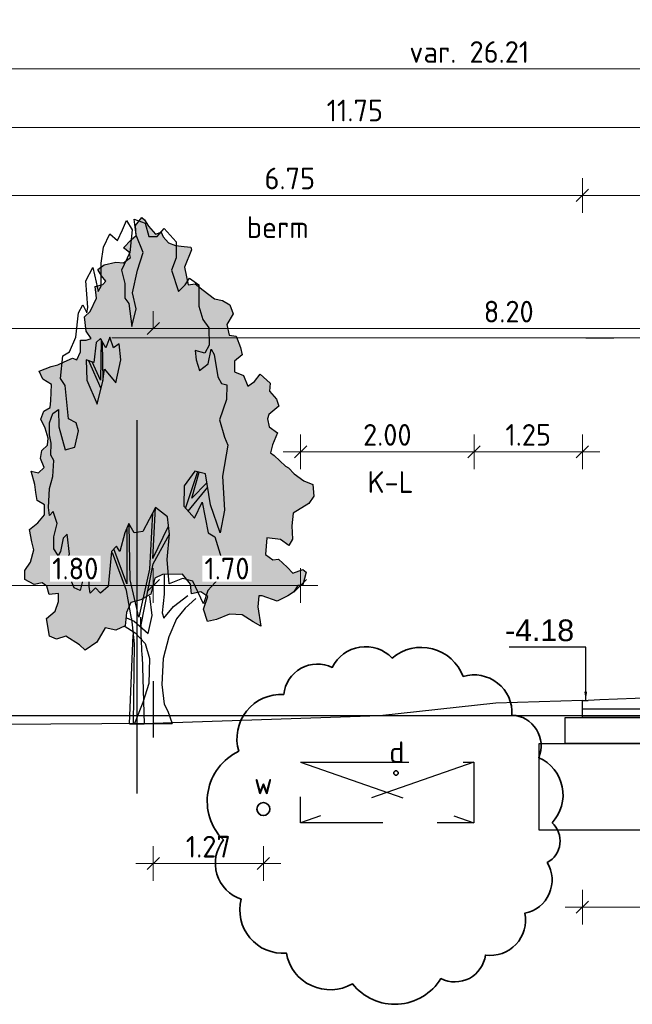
# Model space of a CAD drawing. Header units: metres. Extents: x 149234 to 159511, y 484155 to 486733.
# Tile 62 of 92: x 159261.47 to 159268.54, y 484428.87 to 484440.23. Entities that reach past the tile are written whole.
import ezdxf

# ---------------------------------------------------------------- set-up
doc = ezdxf.new("R2010")
doc.units = ezdxf.units.M
doc.linetypes.add('AL-NAP_LIJN', pattern=[15.25, 12, -1.5, 0.25, -1.5])
doc.linetypes.add('DASHED2', pattern=[0.375, 0.25, -0.125])
doc.layers.get('0').update_dxf_attribs({"lineweight": 25})
doc.layers.get('Defpoints').update_dxf_attribs({"color": 211, "lineweight": 25})
for name, color, linetype, lineweight in [('N-WE-GR-BOOM-1e-A', 90, 'Continuous', 25), ('N-WE-GR-BOOM-1e-SD', 90, 'Continuous', 25), ('N-WE-VH-KANTVERHARDING-G', 7, 'Continuous', 30), ('X-XX-AL-M', 7, 'Continuous', 18), ('X-XX-AL-NAP-G', 7, 'AL-NAP_LIJN', 18), ('X-XX-AL-PROFIEL-B-G', 7, 'Continuous', 25), ('X-XX-AL-PROFIEL-N-G', 7, 'Continuous', 35), ('X-XX-AL-T25', 7, 'Continuous', 25)]:
    doc.layers.add(name, color=color, linetype=linetype, lineweight=lineweight)
doc.layers.add('X-XX-AL-RAAKVLAK-BOOM-KL-Opmerkingen-G', color=7, linetype='Continuous', lineweight=35, true_color=0xff2e2e, transparency=0.5)
doc.styles.add('Civitas Arial', font='arial.ttf')
doc.styles.add('NLCS-ISO-M100-T25', font='NLCS-ISO.ttf')
doc.dimstyles.new('Civitas 100 25', dxfattribs={"dimscale": 0.1, "dimtxt": 2.5, "dimasz": 1, "dimexe": 0.18, "dimexo": 0.0625, "dimgap": 1, "dimtad": 1, "dimzin": 0, "dimdsep": 46, "dimtxsty": 'Civitas Arial', "dimblk": 'Civitas-pijlmaat', "dimcen": 0, "dimse1": 1, "dimse2": 1, "dimadec": 0, "dimazin": 0, "dimtfac": 1, "dimtix": 1, "dimtmove": 0, "dimatfit": 0, "dimfxl": 1, "dimtolj": 1, "dimtzin": 0, "dimarcsym": 1})
doc.dimstyles.new('NLCS-M100-T25-SCHRAP-X_L2_H1', dxfattribs={"dimscale": 0.1, "dimtxt": 2.5, "dimasz": 1.4, "dimexe": 2, "dimexo": 2, "dimgap": 0.7, "dimtad": 1, "dimzin": 0, "dimdsep": 46, "dimtxsty": 'NLCS-ISO-M100-T25', "dimblk": 'OBLIQUE', "dimcen": 0, "dimdle": 2, "dimclrd": 256, "dimclre": 256, "dimclrt": 256, "dimadec": 1, "dimazin": 0, "dimtfac": 1, "dimtofl": 0, "dimtmove": 1, "dimatfit": 0, "dimldrblk": 'OBLIQUE', "dimfxl": 2, "dimfxlon": 1, "dimtfill": 1, "dimtfillclr": 254, "dimtolj": 1, "dimtzin": 0, "dimlwd": 18, "dimlwe": 18, "dimarcsym": 0})

# ---------------------------------------------------------------- blocks, each defined once
blk = doc.blocks.new('_Oblique')
at = {"color": 0, "linetype": 'ByBlock', "lineweight": -2}
blk.add_line((-0.5, -0.5), (0.5, 0.5), dxfattribs=at)
blk = doc.blocks.new('*D204')
at = {"layer": 'Defpoints', "color": 0, "transparency": 16777216}
for p in [(159259.459, 484438.987), (159259.459, 484437.588), (159271.209, 484437.588)]:
    blk.add_point(p, dxfattribs=at)
at = {"layer": 'X-XX-AL-M', "linetype": 'Continuous', "lineweight": 18, "transparency": 16777216}
for p, q in [((159259.459, 484438.787), (159259.459, 484439.187)), ((159271.209, 484438.787), (159271.209, 484439.187)), ((159271.409, 484438.987), (159259.259, 484438.987))]:
    blk.add_line(p, q, dxfattribs=at)
at = {"layer": 'X-XX-AL-M', "lineweight": 18, "transparency": 16777216, "xscale": 0.14, "yscale": 0.14, "zscale": 0.14, "rotation": 180}
blk.add_blockref('_Oblique', (159259.459, 484438.987), dxfattribs=at)
at = {"layer": 'X-XX-AL-M', "lineweight": 18, "transparency": 16777216, "xscale": 0.14, "yscale": 0.14, "zscale": 0.14}
blk.add_blockref('_Oblique', (159271.209, 484438.987), dxfattribs=at)
at = {"layer": 'X-XX-AL-M', "transparency": 16777216, "insert": (159265.334, 484439.182), "char_height": 0.25, "attachment_point": 5, "style": 'NLCS-ISO-M100-T25', "bg_fill": 3, "box_fill_scale": 1.1, "bg_fill_color": 256, "bg_fill_true_color": 13158600, "bg_fill_transparency": 0}
blk.add_mtext('\\A1;11.75', dxfattribs=at)
blk = doc.blocks.new('*D205')
at = {"layer": 'Defpoints', "color": 0, "transparency": 16777216}
for p in [(159279.759, 484439.662), (159253.549, 484436.559), (159279.759, 484436.559)]:
    blk.add_point(p, dxfattribs=at)
at = {"layer": 'X-XX-AL-M', "linetype": 'Continuous', "lineweight": 18, "transparency": 16777216}
for p, q in [((159253.549, 484439.462), (159253.549, 484439.862)), ((159279.759, 484439.462), (159279.759, 484439.862)), ((159253.349, 484439.662), (159279.959, 484439.662))]:
    blk.add_line(p, q, dxfattribs=at)
at = {"layer": 'X-XX-AL-M', "lineweight": 18, "transparency": 16777216, "xscale": 0.14, "yscale": 0.14, "zscale": 0.14, "rotation": 180}
blk.add_blockref('_Oblique', (159253.549, 484439.662), dxfattribs=at)
at = {"layer": 'X-XX-AL-M', "lineweight": 18, "transparency": 16777216, "xscale": 0.14, "yscale": 0.14, "zscale": 0.14}
blk.add_blockref('_Oblique', (159279.759, 484439.662), dxfattribs=at)
at = {"layer": 'X-XX-AL-M', "transparency": 16777216, "insert": (159266.654, 484439.857), "char_height": 0.25, "attachment_point": 5, "style": 'NLCS-ISO-M100-T25', "bg_fill": 3, "box_fill_scale": 1.1, "bg_fill_color": 256, "bg_fill_true_color": 13158600, "bg_fill_transparency": 0}
blk.add_mtext('\\A1;var. 26.21 ', dxfattribs=at)
blk = doc.blocks.new('*D67')
at = {"layer": 'Defpoints', "color": 0, "transparency": 16777216}
for p in [(-0.033, 0), (-0.048, -3.603), (-0.033, -4.182)]:
    blk.add_point(p, dxfattribs=at)
at = {"color": 0, "transparency": 16777216, "insert": (-0.532, -3.375), "char_height": 0.25, "attachment_point": 5, "style": 'Civitas Arial'}
blk.add_mtext('\\A1;-4.18 ', dxfattribs=at)
blk = doc.blocks.new('Civitas-pijlmaat')
blk.add_line((0, 0.52), (0, -0.52))
blk.add_solid([(0, 0), (-1.5, 0.34), (-1.5, -0.34)])
blk = doc.blocks.new('*D208')
at = {"layer": 'Defpoints', "color": 0, "transparency": 16777216}
for p in [(159267.959, 484438.203), (159267.959, 484432.195), (159274.459, 484432.227)]:
    blk.add_point(p, dxfattribs=at)
at = {"layer": 'X-XX-AL-M', "linetype": 'Continuous', "lineweight": 18, "transparency": 16777216}
for p, q in [((159267.959, 484438.003), (159267.959, 484438.403)), ((159274.459, 484438.003), (159274.459, 484438.403)), ((159274.659, 484438.203), (159267.759, 484438.203))]:
    blk.add_line(p, q, dxfattribs=at)
at = {"layer": 'X-XX-AL-M', "lineweight": 18, "transparency": 16777216, "xscale": 0.14, "yscale": 0.14, "zscale": 0.14, "rotation": 180}
blk.add_blockref('_Oblique', (159267.959, 484438.203), dxfattribs=at)
at = {"layer": 'X-XX-AL-M', "lineweight": 18, "transparency": 16777216, "xscale": 0.14, "yscale": 0.14, "zscale": 0.14}
blk.add_blockref('_Oblique', (159274.459, 484438.203), dxfattribs=at)
at = {"layer": 'X-XX-AL-M', "transparency": 16777216, "insert": (159271.209, 484438.398), "char_height": 0.25, "attachment_point": 5, "style": 'NLCS-ISO-M100-T25', "bg_fill": 3, "box_fill_scale": 1.1, "bg_fill_color": 256, "bg_fill_true_color": 13158600, "bg_fill_transparency": 0}
blk.add_mtext('\\A1;6.50', dxfattribs=at)
blk = doc.blocks.new('*U49')
for points in [[(0, 0), (4, 0), (4, -0.1), (0, -0.1)], [(-0.2, -0.1), (4.2, -0.1), (4.2, -0.4), (-0.2, -0.4)], [(-0.5, -0.4), (4.4, -0.4), (4.4, -1.4), (-0.5, -1.4)]]:
    blk.add_lwpolyline(points, close=True)
blk = doc.blocks.new('*D209')
at = {"layer": 'Defpoints', "color": 0, "transparency": 16777216}
for p in [(159271.959, 484432.079), (159267.959, 484431.779), (159271.959, 484429.992)]:
    blk.add_point(p, dxfattribs=at)
at = {"layer": 'X-XX-AL-PROFIEL-B-G', "linetype": 'Continuous', "lineweight": 18, "transparency": 16777216}
for p, q in [((159267.959, 484430.192), (159267.959, 484429.792)), ((159271.959, 484430.192), (159271.959, 484429.792)), ((159267.759, 484429.992), (159272.159, 484429.992))]:
    blk.add_line(p, q, dxfattribs=at)
at = {"layer": 'X-XX-AL-PROFIEL-B-G', "lineweight": 18, "transparency": 16777216, "xscale": 0.14, "yscale": 0.14, "zscale": 0.14, "rotation": 180}
blk.add_blockref('_Oblique', (159267.959, 484429.992), dxfattribs=at)
at = {"layer": 'X-XX-AL-PROFIEL-B-G', "lineweight": 18, "transparency": 16777216, "xscale": 0.14, "yscale": 0.14, "zscale": 0.14}
blk.add_blockref('_Oblique', (159271.959, 484429.992), dxfattribs=at)
at = {"layer": 'X-XX-AL-PROFIEL-B-G', "transparency": 16777216, "insert": (159269.959, 484430.187), "char_height": 0.25, "attachment_point": 5, "style": 'NLCS-ISO-M100-T25', "bg_fill": 3, "box_fill_scale": 1.1, "bg_fill_color": 256, "bg_fill_true_color": 13158600, "bg_fill_transparency": 0}
blk.add_mtext('\\A1;ca. 4.00', dxfattribs=at)
blk = doc.blocks.new('*D175')
at = {"layer": 'Defpoints', "color": 0, "transparency": 16777216}
for p in [(159266.709, 484435.245), (159264.709, 484431.664), (159266.709, 484431.664)]:
    blk.add_point(p, dxfattribs=at)
at = {"layer": 'X-XX-AL-M', "linetype": 'Continuous', "lineweight": 18, "transparency": 16777216}
for p, q in [((159264.709, 484435.045), (159264.709, 484435.445)), ((159266.709, 484435.045), (159266.709, 484435.445)), ((159264.509, 484435.245), (159266.909, 484435.245))]:
    blk.add_line(p, q, dxfattribs=at)
at = {"layer": 'X-XX-AL-M', "lineweight": 18, "transparency": 16777216, "xscale": 0.14, "yscale": 0.14, "zscale": 0.14, "rotation": 180}
blk.add_blockref('_Oblique', (159264.709, 484435.245), dxfattribs=at)
at = {"layer": 'X-XX-AL-M', "lineweight": 18, "transparency": 16777216, "xscale": 0.14, "yscale": 0.14, "zscale": 0.14}
blk.add_blockref('_Oblique', (159266.709, 484435.245), dxfattribs=at)
at = {"layer": 'X-XX-AL-M', "transparency": 16777216, "insert": (159265.709, 484435.44), "char_height": 0.25, "attachment_point": 5, "style": 'NLCS-ISO-M100-T25', "bg_fill": 3, "box_fill_scale": 1.1, "bg_fill_color": 256, "bg_fill_true_color": 13158600, "bg_fill_transparency": 0}
blk.add_mtext('\\A1;2.00', dxfattribs=at)
blk = doc.blocks.new('*D176')
at = {"layer": 'Defpoints', "color": 0, "transparency": 16777216}
for p in [(159267.959, 484435.245), (159267.959, 484432.359), (159266.709, 484431.664)]:
    blk.add_point(p, dxfattribs=at)
at = {"layer": 'X-XX-AL-M', "linetype": 'Continuous', "lineweight": 18, "transparency": 16777216}
for p, q in [((159266.709, 484435.045), (159266.709, 484435.445)), ((159267.959, 484435.045), (159267.959, 484435.445)), ((159266.509, 484435.245), (159268.159, 484435.245))]:
    blk.add_line(p, q, dxfattribs=at)
at = {"layer": 'X-XX-AL-M', "lineweight": 18, "transparency": 16777216, "xscale": 0.14, "yscale": 0.14, "zscale": 0.14, "rotation": 180}
blk.add_blockref('_Oblique', (159266.709, 484435.245), dxfattribs=at)
at = {"layer": 'X-XX-AL-M', "lineweight": 18, "transparency": 16777216, "xscale": 0.14, "yscale": 0.14, "zscale": 0.14}
blk.add_blockref('_Oblique', (159267.959, 484435.245), dxfattribs=at)
at = {"layer": 'X-XX-AL-M', "transparency": 16777216, "insert": (159267.334, 484435.44), "char_height": 0.25, "attachment_point": 5, "style": 'NLCS-ISO-M100-T25', "bg_fill": 3, "box_fill_scale": 1.1, "bg_fill_color": 256, "bg_fill_true_color": 13158600, "bg_fill_transparency": 0}
blk.add_mtext('\\A1;1.25', dxfattribs=at)
blk = doc.blocks.new('*D177')
at = {"layer": 'Defpoints', "color": 0, "transparency": 16777216}
for p in [(159261.209, 484438.203), (159261.209, 484432.179), (159267.959, 484432.195)]:
    blk.add_point(p, dxfattribs=at)
at = {"layer": 'X-XX-AL-M', "linetype": 'Continuous', "lineweight": 18, "transparency": 16777216}
for p, q in [((159261.209, 484438.003), (159261.209, 484438.403)), ((159267.959, 484438.003), (159267.959, 484438.403)), ((159268.159, 484438.203), (159261.009, 484438.203))]:
    blk.add_line(p, q, dxfattribs=at)
at = {"layer": 'X-XX-AL-M', "lineweight": 18, "transparency": 16777216, "xscale": 0.14, "yscale": 0.14, "zscale": 0.14, "rotation": 180}
blk.add_blockref('_Oblique', (159261.209, 484438.203), dxfattribs=at)
at = {"layer": 'X-XX-AL-M', "lineweight": 18, "transparency": 16777216, "xscale": 0.14, "yscale": 0.14, "zscale": 0.14}
blk.add_blockref('_Oblique', (159267.959, 484438.203), dxfattribs=at)
at = {"layer": 'X-XX-AL-M', "transparency": 16777216, "insert": (159264.584, 484438.398), "char_height": 0.25, "attachment_point": 5, "style": 'NLCS-ISO-M100-T25', "bg_fill": 3, "box_fill_scale": 1.1, "bg_fill_color": 256, "bg_fill_true_color": 13158600, "bg_fill_transparency": 0}
blk.add_mtext('\\A1;6.75', dxfattribs=at)
blk = doc.blocks.new('SGR-BOOM_S01_P_ZIJ-D')
at = {"color": 0, "linetype": 'ByBlock'}
for p, q in [((-0.605, 14.244), (-0.384, 14.515)), ((-0.384, 14.515), (-0.053, 14.244)), ((0.057, 14.554), (0.692, 14.438)), ((0.168, 14.09), (0.057, 14.554)), ((-0.909, 13.935), (-0.605, 14.244)), ((-0.053, 14.244), (-0.191, 13.587)), ((0.692, 14.438), (0.913, 14.051)), ((1.382, 14.051), (1.796, 14.283)), ((1.796, 14.283), (2.486, 13.896)), ((-1.709, 13.742), (-1.35, 14.128)), ((-1.35, 14.128), (-0.909, 13.935)), ((0.582, 13.587), (0.168, 14.09)), ((0.913, 14.051), (1.382, 14.051)), ((-1.847, 13.278), (-1.709, 13.742)), ((2.486, 13.896), (2.486, 13.432)), ((-0.191, 13.587), (-0.66, 13.084)), ((0.251, 13.084), (0.582, 13.587)), ((2.486, 13.432), (2.21, 13.084)), ((-2.73, 12.775), (-2.316, 13.162)), ((-2.316, 13.162), (-2.123, 12.736)), ((-1.847, 12.62), (-1.847, 13.278)), ((-0.66, 13.084), (-0.467, 12.698)), ((-0.025, 12.427), (0.251, 13.084)), ((2.21, 13.084), (2.624, 12.466)), ((3.011, 12.659), (3.259, 12.852)), ((3.259, 12.852), (3.783, 12.659)), ((-2.62, 12.002), (-2.73, 12.775)), ((-2.123, 12.736), (-2.013, 12.466)), ((-2.013, 12.466), (-1.847, 12.62)), ((-0.467, 12.698), (-0.467, 12.272)), ((2.624, 12.466), (3.011, 12.659)), ((3.783, 12.659), (3.783, 12.04)), ((-0.467, 12.272), (-0.246, 12.118)), ((0.168, 11.963), (-0.025, 12.427)), ((-3.144, 11.847), (-2.896, 12.079)), ((-2.896, 12.079), (-2.675, 11.847)), ((-2.675, 11.847), (-2.62, 12.002)), ((-0.246, 12.118), (-0.081, 11.46)), ((-0.081, 11.46), (0.168, 11.963)), ((3.783, 12.04), (4.032, 11.654)), ((-3.31, 11.151), (-3.144, 11.847)), ((4.032, 11.654), (4.363, 11.422)), ((4.363, 11.422), (4.391, 10.919)), ((-3.669, 10.725), (-3.31, 11.151)), ((-1.875, 11.112), (-2.123, 10.996)), ((-1.571, 10.841), (-1.875, 11.112)), ((-1.844, 11.085), (-1.875, 9.913)), ((-1.35, 11.151), (-1.571, 10.841)), ((-1.129, 10.841), (-1.35, 11.151)), ((-2.123, 10.996), (-2.261, 10.416)), ((-1.731, 9.898), (-1.764, 10.996)), ((-0.798, 10.957), (-1.129, 10.841)), ((-0.715, 10.493), (-0.798, 10.957)), ((4.391, 10.919), (4.142, 10.687)), ((4.335, 10.377), (4.501, 10.803)), ((4.501, 10.803), (4.667, 10.648)), ((-4.193, 9.952), (-4.055, 10.609)), ((-4.055, 10.609), (-3.669, 10.725)), ((3.59, 10.764), (3.645, 10.493)), ((4.142, 10.687), (3.59, 10.764)), ((4.667, 10.648), (4.883, 10.004)), ((-2.703, 10.493), (-2.675, 9.913)), ((-2.261, 10.416), (-2.703, 10.493)), ((-1.848, 9.655), (-2.554, 10.467)), ((-1.875, 9.913), (-2.36, 10.433)), ((-1.737, 9.875), (-1.654, 10.223)), ((-1.654, 10.223), (-0.991, 9.836)), ((-0.991, 9.836), (-0.715, 10.493)), ((3.645, 10.493), (3.839, 10.184)), ((3.839, 10.184), (4.335, 10.377)), ((-3.917, 9.759), (-4.193, 9.952)), ((4.883, 10.004), (5.104, 9.811)), ((-3.724, 8.792), (-3.917, 9.759)), ((-2.675, 9.913), (-2.068, 9.217)), ((-2.068, 9.217), (-1.737, 9.875)), ((5.104, 9.811), (5.407, 9.772)), ((5.407, 9.772), (5.38, 9.347)), ((5.38, 9.347), (4.993, 8.767)), ((-4.828, 8.676), (-4.635, 8.947)), ((-4.635, 8.947), (-4.304, 9.063)), ((-4.304, 9.063), (-4.276, 8.56)), ((-4.828, 8.328), (-4.828, 8.676)), ((-4.276, 8.56), (-3.917, 7.903)), ((-3.282, 8.676), (-3.724, 8.792)), ((-3.144, 8.444), (-3.282, 8.676)), ((4.993, 8.767), (5.269, 8.264)), ((-4.718, 8.096), (-4.828, 8.328)), ((-3.365, 7.98), (-3.144, 8.444)), ((5.269, 8.264), (5.462, 8.032)), ((-4.745, 7.748), (-4.718, 8.096)), ((-3.917, 7.903), (-3.365, 7.98)), ((5.462, 8.032), (5.157, 7.141)), ((-4.58, 7.593), (-4.745, 7.748)), ((-4.635, 7.129), (-4.58, 7.593)), ((-4.828, 6.781), (-4.635, 7.129)), ((3.563, 7.284), (2.955, 6.858)), ((3.713, 7.265), (3.025, 6.223)), ((3.397, 6.51), (3.81, 7.252)), ((4.17, 7.206), (3.563, 7.284)), ((4.473, 6.317), (4.17, 7.206)), ((5.157, 7.141), (5.274, 6.162)), ((2.955, 6.858), (2.928, 6.278)), ((3.184, 6.131), (4.308, 6.82)), ((3.397, 6.51), (4.26, 6.943)), ((-4.883, 6.24), (-4.828, 6.781)), ((2.928, 6.278), (3.535, 5.93)), ((3.535, 5.93), (3.977, 6.394)), ((3.977, 6.394), (4.335, 5.505)), ((5.025, 5.505), (4.473, 6.317)), ((-4.828, 6.008), (-4.883, 6.24)), ((-4.607, 6.124), (-4.828, 6.008)), ((-4.386, 5.776), (-4.607, 6.124)), ((1.299, 6.24), (0.554, 5.544)), ((1.124, 6.076), (0.941, 4.461)), ((1.134, 4.77), (1.299, 6.24)), ((1.989, 5.969), (1.299, 6.24)), ((2.1, 5.466), (1.989, 5.969)), ((5.274, 6.162), (5.025, 5.505)), ((-4.58, 5.389), (-4.386, 5.776)), ((-0.246, 5.776), (-0.467, 5.505)), ((0.057, 5.505), (-0.246, 5.776)), ((-0.163, 4.152), (-0.219, 5.737)), ((1.134, 4.77), (2.045, 5.698)), ((-3.807, 5.466), (-4.028, 5.35)), ((-3.669, 4.886), (-3.807, 5.466)), ((-0.467, 5.505), (-0.771, 4.964)), ((-0.357, 5.621), (-0.357, 4.036)), ((0.554, 5.544), (0.057, 5.505)), ((1.161, 4.616), (2.1, 5.466)), ((1.962, 4.732), (2.1, 5.466)), ((4.335, 5.505), (4.722, 5.389)), ((-4.58, 5.041), (-4.58, 5.389)), ((-4.028, 5.35), (-4.193, 4.964)), ((-0.964, 5.118), (-1.24, 4.964)), ((-0.771, 4.964), (-0.964, 5.118)), ((4.722, 5.389), (5.108, 4.77)), ((-4.331, 4.848), (-4.58, 5.041)), ((-4.193, 4.964), (-4.331, 4.848)), ((-3.972, 4.616), (-3.669, 4.886)), ((-1.24, 4.964), (-1.433, 3.958)), ((-0.384, 3.842), (-1.185, 4.925)), ((-0.357, 4.036), (-1.102, 5.041)), ((-3.807, 4.152), (-3.972, 4.616)), ((0.454, 2.801), (1.161, 4.616)), ((2.072, 4.036), (1.962, 4.732)), ((5.108, 4.77), (4.943, 4.19)), ((-2.509, 4.461), (-2.896, 4.152)), ((-2.537, 3.958), (-2.509, 4.461)), ((0.941, 4.461), (0.333, 3.069)), ((-3.586, 4.152), (-3.807, 4.152)), ((-3.393, 3.92), (-3.586, 4.152)), ((-2.896, 4.152), (-3.062, 3.842)), ((0.333, 3.069), (-0.163, 4.152)), ((2.845, 4.19), (2.072, 4.036)), ((3.452, 4.113), (2.845, 4.19)), ((4.059, 3.455), (3.452, 4.113)), ((4.943, 4.19), (4.308, 3.842)), ((-3.062, 3.842), (-3.393, 3.92)), ((-2.482, 3.765), (-2.537, 3.958)), ((-2.178, 3.92), (-2.482, 3.765)), ((-1.875, 3.765), (-2.178, 3.92)), ((-1.433, 3.958), (-1.875, 3.765)), ((-0.095, 3.034), (-0.384, 3.842)), ((4.308, 3.842), (4.059, 3.455)), ((-0.095, 3.034), (0.056, 2.304)), ((0.459, 2.586), (0.446, 3.078)), ((-0.2, 0), (0.002, 2.564)), ((0.522, 1.947), (0.459, 2.586)), ((0.056, 2.304), (0, 0)), ((0.522, 1.947), (0.635, 0))]:
    blk.add_line(p, q, dxfattribs=at)
blk.add_line((-0.2, 0), (0.635, 0))
blk = doc.blocks.new('SGR-BOOM_S01_V_ZIJ-D')
at = {"layer": 'N-WE-GR-BOOM-1e-A', "transparency": 33554585}
h = blk.add_hatch(color=256, dxfattribs=at)
h.dxf.hatch_style = 1
h.set_gradient(color1=(88, 186, 72), tint=1)
h.paths.add_polyline_path([(-1.056, 11.496), (-0.874, 11.68), (-0.792, 11.622), (-0.684, 11.475), (-0.477, 11.294), (-0.312, 11.337), (-0.253, 11.231), (-0.105, 11.091), (0.102, 11.028), (0.349, 11.012), (0.538, 10.99), (0.556, 10.931), (0.353, 10.535), (0.462, 10.124), (0.668, 10.149), (0.893, 10.004), (1.224, 9.8), (1.454, 9.761), (1.661, 9.663), (1.763, 9.457), (1.582, 9.209), (1.643, 8.962), (1.849, 8.94), (1.975, 8.676), (2.018, 8.511), (1.795, 8.362), (1.797, 8.115), (2.062, 8.035), (2.188, 7.789), (2.376, 7.896), (2.539, 8.062), (2.829, 7.858), (2.807, 7.67), (3.015, 7.489), (3.081, 7.325), (2.794, 7.134), (2.753, 7.034), (2.796, 6.845), (3.044, 6.706), (2.899, 6.434), (2.842, 6.251), (2.942, 6.187), (3.274, 5.943), (3.357, 5.902), (3.523, 5.762), (3.795, 5.599), (4.06, 5.519), (4.086, 5.248), (3.94, 5.082), (3.489, 4.855), (3.45, 4.566), (3.476, 4.254), (3.371, 4.112), (3.122, 4.252), (2.734, 4.29), (2.695, 3.901), (2.902, 3.779), (3.067, 3.798), (3.316, 3.611), (3.482, 3.471), (3.77, 3.556), (3.87, 3.492), (3.772, 3.203), (3.625, 3.184), (3.503, 3.036), (3.339, 2.952), (3.033, 2.826), (2.597, 2.946), (2.497, 2.946), (2.475, 2.698), (2.561, 2.246), (2.337, 2.35), (2.023, 2.512), (1.652, 2.527), (1.282, 2.4), (1.018, 2.357), (0.91, 2.645), (1.031, 2.934), (0.824, 3.038), (0.559, 2.995), (0.534, 3.219), (0.303, 3.447), (-0.274, 3.442), (-0.497, 3.358), (-0.618, 2.986), (-0.906, 2.86), (-1.193, 2.793), (-1.315, 2.568), (-1.354, 2.256), (-1.624, 2.154), (-1.931, 2.21), (-2.175, 1.879), (-2.504, 1.694), (-2.669, 1.816), (-3.066, 2.019), (-3.33, 1.952), (-3.536, 2.015), (-3.622, 2.427), (-3.376, 2.593), (-3.278, 2.818), (-3.279, 3.006), (-3.544, 2.981), (-3.61, 3.169), (-3.752, 3.25), (-3.981, 3.207), (-4.247, 3.328), (-4.249, 3.535), (-4.086, 3.724), (-3.988, 4.013), (-4.048, 4.195), (-4.115, 4.483), (-3.869, 4.633), (-3.682, 4.817), (-3.684, 5.046), (-3.891, 5.145), (-3.933, 5.333), (-3.958, 5.515), (-4.061, 5.826), (-3.854, 5.787), (-3.691, 5.912), (-3.798, 6.117), (-3.758, 6.3), (-3.595, 6.425), (-3.572, 6.59), (-3.657, 6.818), (-3.782, 7.024), (-3.701, 7.207), (-3.519, 7.291), (-3.497, 7.456), (-3.482, 7.827), (-3.73, 7.948), (-3.832, 8.136), (-3.485, 8.239), (-3.297, 8.281), (-3.115, 8.348), (-2.868, 8.432), (-2.745, 8.392), (-2.64, 8.575), (-2.642, 8.846), (-2.477, 8.847), (-2.336, 8.889), (-2.479, 9.053), (-2.523, 9.383), (-2.359, 9.507), (-2.179, 9.815), (-2.222, 10.085), (-1.993, 10.128), (-1.911, 10.212), (-2.036, 10.334), (-2.143, 10.475), (-1.955, 10.582), (-1.626, 10.644), (-1.402, 10.628), (-1.197, 10.753), (-1.239, 10.876), (-1.405, 10.975), (-1.177, 11.165), (-1.036, 11.266)])
at = {"lineweight": 30}
for p, q in [((-0.233, 3.442), (-0.229, 2.989)), ((-0.229, 2.989), (-0.285, 2.553)), ((0.044, 2.703), (0.454, 2.953)), ((-0.573, 2.492), (-0.641, 2.945)), ((0.684, 2.89), (0.374, 2.664)), ((-0.285, 2.553), (-0.243, 2.43)), ((-0.243, 2.43), (0.044, 2.703)), ((0.374, 2.664), (0.128, 2.415)), ((-1.314, 2.445), (-1.09, 2.364)), ((-1.09, 2.364), (-0.693, 2.079)), ((-0.693, 2.079), (-0.573, 2.492)), ((0.128, 2.415), (-0.098, 2.001)), ((-1.378, 2.256), (-1.064, 2.093)), ((-1.064, 2.093), (-0.774, 1.848)), ((-0.774, 1.848), (-0.648, 1.502)), ((-0.098, 2.001), (-0.259, 1.505)), ((-0.648, 1.502), (-0.667, 0.925)), ((-0.259, 1.505), (-0.296, 0.904)), ((-0.667, 0.925), (-0.846, 0.488)), ((-0.296, 0.904), (-0.227, 0.452)), ((-0.846, 0.488), (-1.08, 0)), ((-0.227, 0.452), (-0.126, 0.287)), ((-0.126, 0.287), (0, 0)), ((-1.08, 0), (0, 0))]:
    blk.add_line(p, q, dxfattribs=at)
at = {"lineweight": 30, "flags": 128}
blk.add_lwpolyline([(-1.056, 11.496), (-0.874, 11.68), (-0.792, 11.622), (-0.684, 11.475), (-0.477, 11.294), (-0.312, 11.337), (-0.253, 11.231), (-0.105, 11.091), (0.102, 11.028), (0.349, 11.012), (0.538, 10.99), (0.556, 10.931), (0.353, 10.535), (0.462, 10.124), (0.668, 10.149), (0.893, 10.004), (1.224, 9.8), (1.454, 9.761), (1.661, 9.663), (1.763, 9.457), (1.582, 9.209), (1.643, 8.962), (1.849, 8.94), (1.975, 8.676), (2.018, 8.511), (1.795, 8.362), (1.797, 8.115), (2.062, 8.035), (2.188, 7.789), (2.376, 7.896), (2.539, 8.062), (2.829, 7.858), (2.807, 7.67), (3.015, 7.489), (3.081, 7.325), (2.794, 7.134), (2.753, 7.034), (2.796, 6.845), (3.044, 6.706), (2.899, 6.434), (2.842, 6.251), (2.942, 6.187), (3.274, 5.943), (3.357, 5.902), (3.523, 5.762), (3.795, 5.599), (4.06, 5.519), (4.086, 5.248), (3.94, 5.082), (3.489, 4.855), (3.45, 4.566), (3.476, 4.254), (3.371, 4.112), (3.122, 4.252), (2.734, 4.29), (2.695, 3.901), (2.902, 3.779), (3.067, 3.798), (3.316, 3.611), (3.482, 3.471), (3.77, 3.556), (3.87, 3.492), (3.772, 3.203), (3.625, 3.184), (3.503, 3.036), (3.339, 2.952), (3.033, 2.826), (2.597, 2.946), (2.497, 2.946), (2.475, 2.698), (2.561, 2.246), (2.337, 2.35), (2.023, 2.512), (1.652, 2.527), (1.282, 2.4), (1.018, 2.357), (0.91, 2.645), (1.031, 2.934), (0.824, 3.038), (0.559, 2.995), (0.534, 3.219), (0.303, 3.447), (-0.274, 3.442), (-0.497, 3.358), (-0.618, 2.986), (-0.906, 2.86), (-1.193, 2.793), (-1.315, 2.568), (-1.354, 2.256), (-1.624, 2.154), (-1.931, 2.21), (-2.175, 1.879), (-2.504, 1.694), (-2.669, 1.816), (-3.066, 2.019), (-3.33, 1.952), (-3.536, 2.015), (-3.622, 2.427), (-3.376, 2.593), (-3.278, 2.818), (-3.279, 3.006), (-3.544, 2.981), (-3.61, 3.169), (-3.752, 3.25), (-3.981, 3.207), (-4.247, 3.328), (-4.249, 3.535), (-4.086, 3.724), (-3.988, 4.013), (-4.048, 4.195), (-4.115, 4.483), (-3.869, 4.633), (-3.682, 4.817), (-3.684, 5.046), (-3.891, 5.145), (-3.933, 5.333), (-3.958, 5.515), (-4.061, 5.826), (-3.854, 5.787), (-3.691, 5.912), (-3.798, 6.117), (-3.758, 6.3), (-3.595, 6.425), (-3.572, 6.59), (-3.657, 6.818), (-3.782, 7.024), (-3.701, 7.207), (-3.519, 7.291), (-3.497, 7.456), (-3.482, 7.827), (-3.73, 7.948), (-3.832, 8.136), (-3.485, 8.239), (-3.297, 8.281), (-3.115, 8.348), (-2.868, 8.432), (-2.745, 8.392), (-2.64, 8.575), (-2.642, 8.846), (-2.477, 8.847), (-2.336, 8.889), (-2.479, 9.053), (-2.523, 9.383), (-2.359, 9.507), (-2.179, 9.815), (-2.222, 10.085), (-1.993, 10.128), (-1.911, 10.212), (-2.036, 10.334), (-2.143, 10.475), (-1.955, 10.582), (-1.626, 10.644), (-1.402, 10.628), (-1.197, 10.753), (-1.239, 10.876), (-1.405, 10.975), (-1.177, 11.165), (-1.036, 11.266)], close=True, dxfattribs=at)
at = {"layer": 'Defpoints'}
blk.add_line((-0.54, -0.316), (-0.54, 0.979), dxfattribs=at)
blk = doc.blocks.new('*D444')
at = {"layer": 'Defpoints', "color": 0, "transparency": 16777216}
for p in [(159261.209, 484438.403), (159263.009, 484433.703), (159263.009, 484432.599)]:
    blk.add_point(p, dxfattribs=at)
at = {"layer": 'N-WE-GR-BOOM-1e-SD', "linetype": 'Continuous', "lineweight": 18, "transparency": 16777216}
for p, q in [((159261.209, 484433.903), (159261.209, 484433.503)), ((159263.009, 484433.503), (159263.009, 484433.903)), ((159261.009, 484433.703), (159263.209, 484433.703))]:
    blk.add_line(p, q, dxfattribs=at)
at = {"layer": 'N-WE-GR-BOOM-1e-SD', "lineweight": 18, "transparency": 16777216, "xscale": 0.14, "yscale": 0.14, "zscale": 0.14, "rotation": 180}
blk.add_blockref('_Oblique', (159261.209, 484433.703), dxfattribs=at)
at = {"layer": 'N-WE-GR-BOOM-1e-SD', "lineweight": 18, "transparency": 16777216, "xscale": 0.14, "yscale": 0.14, "zscale": 0.14}
blk.add_blockref('_Oblique', (159263.009, 484433.703), dxfattribs=at)
at = {"layer": 'N-WE-GR-BOOM-1e-SD', "transparency": 16777216, "insert": (159262.109, 484433.898), "char_height": 0.25, "attachment_point": 5, "style": 'NLCS-ISO-M100-T25', "bg_fill": 3, "box_fill_scale": 1.1, "bg_fill_color": 256, "bg_fill_true_color": 13158600, "bg_fill_transparency": 0}
blk.add_mtext('\\A1;1.80', dxfattribs=at)
blk = doc.blocks.new('*D445')
at = {"layer": 'Defpoints', "color": 0, "transparency": 16777216}
for p in [(159264.708, 484433.703), (159263.009, 484432.599), (159264.708, 484431.666)]:
    blk.add_point(p, dxfattribs=at)
at = {"layer": 'N-WE-GR-BOOM-1e-SD', "linetype": 'Continuous', "lineweight": 18, "transparency": 16777216}
for p, q in [((159263.009, 484433.503), (159263.009, 484433.903)), ((159264.708, 484433.503), (159264.708, 484433.903)), ((159262.809, 484433.703), (159264.908, 484433.703))]:
    blk.add_line(p, q, dxfattribs=at)
at = {"layer": 'N-WE-GR-BOOM-1e-SD', "lineweight": 18, "transparency": 16777216, "xscale": 0.14, "yscale": 0.14, "zscale": 0.14, "rotation": 180}
blk.add_blockref('_Oblique', (159263.009, 484433.703), dxfattribs=at)
at = {"layer": 'N-WE-GR-BOOM-1e-SD', "lineweight": 18, "transparency": 16777216, "xscale": 0.14, "yscale": 0.14, "zscale": 0.14}
blk.add_blockref('_Oblique', (159264.708, 484433.703), dxfattribs=at)
at = {"layer": 'N-WE-GR-BOOM-1e-SD', "transparency": 16777216, "insert": (159263.859, 484433.898), "char_height": 0.25, "attachment_point": 5, "style": 'NLCS-ISO-M100-T25', "bg_fill": 3, "box_fill_scale": 1.1, "bg_fill_color": 256, "bg_fill_true_color": 13158600, "bg_fill_transparency": 0}
blk.add_mtext('\\A1;1.70', dxfattribs=at)
blk = doc.blocks.new('*D446')
at = {"layer": 'Defpoints', "color": 0, "transparency": 16777216}
for p in [(159263.009, 484431.951), (159264.279, 484431.124), (159263.009, 484430.495)]:
    blk.add_point(p, dxfattribs=at)
at = {"layer": 'N-WE-GR-BOOM-1e-SD', "linetype": 'Continuous', "lineweight": 18, "transparency": 16777216}
for p, q in [((159263.009, 484430.695), (159263.009, 484430.295)), ((159264.279, 484430.695), (159264.279, 484430.295)), ((159264.479, 484430.495), (159262.809, 484430.495))]:
    blk.add_line(p, q, dxfattribs=at)
at = {"layer": 'N-WE-GR-BOOM-1e-SD', "lineweight": 18, "transparency": 16777216, "xscale": 0.14, "yscale": 0.14, "zscale": 0.14, "rotation": 180}
blk.add_blockref('_Oblique', (159263.009, 484430.495), dxfattribs=at)
at = {"layer": 'N-WE-GR-BOOM-1e-SD', "lineweight": 18, "transparency": 16777216, "xscale": 0.14, "yscale": 0.14, "zscale": 0.14}
blk.add_blockref('_Oblique', (159264.279, 484430.495), dxfattribs=at)
at = {"layer": 'N-WE-GR-BOOM-1e-SD', "transparency": 16777216, "insert": (159263.644, 484430.69), "char_height": 0.25, "attachment_point": 5, "style": 'NLCS-ISO-M100-T25', "bg_fill": 3, "box_fill_scale": 1.1, "bg_fill_color": 256, "bg_fill_true_color": 13158600, "bg_fill_transparency": 0}
blk.add_mtext('\\A1;1.27', dxfattribs=at)
blk = doc.blocks.new('*D555')
at = {"layer": 'Defpoints', "color": 0, "transparency": 16777216}
for p in [(159263.009, 484436.667), (159263.009, 484436.559), (159271.209, 484436.559)]:
    blk.add_point(p, dxfattribs=at)
at = {"layer": 'N-WE-GR-BOOM-1e-SD', "linetype": 'Continuous', "lineweight": 18, "transparency": 16777216}
for p, q in [((159263.009, 484436.667), (159263.009, 484436.867)), ((159271.209, 484436.667), (159271.209, 484436.867)), ((159271.409, 484436.667), (159262.809, 484436.667))]:
    blk.add_line(p, q, dxfattribs=at)
at = {"layer": 'N-WE-GR-BOOM-1e-SD', "lineweight": 18, "transparency": 16777216, "xscale": 0.14, "yscale": 0.14, "zscale": 0.14, "rotation": 180}
blk.add_blockref('_Oblique', (159263.009, 484436.667), dxfattribs=at)
at = {"layer": 'N-WE-GR-BOOM-1e-SD', "lineweight": 18, "transparency": 16777216, "xscale": 0.14, "yscale": 0.14, "zscale": 0.14}
blk.add_blockref('_Oblique', (159271.209, 484436.667), dxfattribs=at)
at = {"layer": 'N-WE-GR-BOOM-1e-SD', "transparency": 16777216, "insert": (159267.109, 484436.862), "char_height": 0.25, "attachment_point": 5, "style": 'NLCS-ISO-M100-T25', "bg_fill": 3, "box_fill_scale": 1.1, "bg_fill_color": 256, "bg_fill_true_color": 13158600, "bg_fill_transparency": 0}
blk.add_mtext('\\A1;8.20', dxfattribs=at)
blk = doc.blocks.new('*D556')
at = {"layer": 'Defpoints', "color": 0, "transparency": 16777216}
for p in [(159255.909, 484436.667), (159263.009, 484436.559), (159255.909, 484432.487)]:
    blk.add_point(p, dxfattribs=at)
at = {"layer": 'N-WE-GR-BOOM-1e-SD', "linetype": 'Continuous', "lineweight": 18, "transparency": 16777216}
for p, q in [((159255.909, 484436.467), (159255.909, 484436.867)), ((159263.009, 484436.667), (159263.009, 484436.867)), ((159263.209, 484436.667), (159255.709, 484436.667))]:
    blk.add_line(p, q, dxfattribs=at)
at = {"layer": 'N-WE-GR-BOOM-1e-SD', "lineweight": 18, "transparency": 16777216, "xscale": 0.14, "yscale": 0.14, "zscale": 0.14, "rotation": 180}
blk.add_blockref('_Oblique', (159255.909, 484436.667), dxfattribs=at)
at = {"layer": 'N-WE-GR-BOOM-1e-SD', "lineweight": 18, "transparency": 16777216, "xscale": 0.14, "yscale": 0.14, "zscale": 0.14}
blk.add_blockref('_Oblique', (159263.009, 484436.667), dxfattribs=at)
at = {"layer": 'N-WE-GR-BOOM-1e-SD', "transparency": 16777216, "insert": (159259.459, 484436.862), "char_height": 0.25, "attachment_point": 5, "style": 'NLCS-ISO-M100-T25', "bg_fill": 3, "box_fill_scale": 1.1, "bg_fill_color": 256, "bg_fill_true_color": 13158600, "bg_fill_transparency": 0}
blk.add_mtext('\\A1;7.10', dxfattribs=at)
blk = doc.blocks.new('*U66')
blk.add_line((-0.033, -4.182), (0.028, -4.182))
at = {"layer": 'Defpoints', "color": 6}
blk.add_line((0, 0), (0.325, 0), dxfattribs=at)
dim = blk.add_ordinate_dim(feature_location=(-0.033, -4.182), offset=(-0.015, 0.579), dtype=0, origin=(-0.033, 0), text='-<> ', dimstyle='Civitas 100 25')
dim.commit()
dim.dimension.update_dxf_attribs({"geometry": '*D67', "text_midpoint": (-0.532, -3.375)})
blk.add_leader([(0, -4.182), (0, -3.567), (-0.885, -3.567)], dimstyle='Civitas 100 25')

msp = doc.modelspace()

# ---------------------------------------------------------------- linework, layer by layer
at = {"linetype": 'DASHED2', "ltscale": 5}
for p, q in [((159264.708, 484431.666), (159266.708, 484430.966)), ((159266.708, 484431.666), (159264.708, 484430.966))]:
    msp.add_line(p, q, dxfattribs=at)
at = {"linetype": 'DASHED2', "ltscale": 5, "flags": 128}
msp.add_lwpolyline([(159264.708, 484431.666), (159266.708, 484431.666), (159266.708, 484430.966), (159264.708, 484430.966)], close=True, dxfattribs=at)
at = {"layer": 'Defpoints'}
msp.add_line((159262.819, 484435.609), (159262.819, 484431.304), dxfattribs=at)
at = {"layer": 'N-WE-VH-KANTVERHARDING-G'}
msp.add_line((159267.959, 484432.281), (159267.959, 484432.377), dxfattribs=at)
at = {"layer": 'X-XX-AL-NAP-G'}
msp.add_line((159003.28, 484436.559), (159511.076, 484436.559), dxfattribs=at)
at = {"layer": 'X-XX-AL-PROFIEL-B-G'}
for p, q in [((159266.959, 484432.347), (159265.622, 484432.2)), ((159267.959, 484432.377), (159266.959, 484432.347))]:
    msp.add_line(p, q, dxfattribs=at)
at = {"layer": 'X-XX-AL-PROFIEL-B-G', "flags": 128}
msp.add_lwpolyline([(159267.959, 484432.377, -0.025212), (159274.459, 484432.377)], format="xyb", dxfattribs=at)
msp.add_lwpolyline([(159265.622, 484432.2), (159263.009, 484432.109), (159259.459, 484432.089), (159254.356, 484431.959), (159253.549, 484431.906), (159253.029, 484431.859), (159250.251, 484431.859)], dxfattribs=at)
at = {"layer": 'X-XX-AL-PROFIEL-N-G', "color": 114, "true_color": 0x139b48}
msp.add_circle((159265.809, 484431.54), 0.0261, dxfattribs=at)
at = {"layer": 'X-XX-AL-PROFIEL-N-G', "color": 5, "true_color": 0x0000ff}
msp.add_circle((159264.279, 484431.124), 0.075, dxfattribs=at)

# ---------------------------------------------------------------- block references
at = {"layer": 'N-WE-GR-BOOM-1e-SD', "xscale": 0.4, "yscale": 0.5, "zscale": 0.5}
msp.add_blockref('SGR-BOOM_S01_V_ZIJ-D', (159263.226, 484432.109), dxfattribs=at)
at = {"layer": 'X-XX-AL-PROFIEL-B-G', "color": 251, "true_color": 0x636466, "xscale": 0.2, "yscale": 0.4, "zscale": 0.5}
msp.add_blockref('SGR-BOOM_S01_P_ZIJ-D', (159262.776, 484432.108), dxfattribs=at)
at = {"layer": 'X-XX-AL-PROFIEL-B-G'}
msp.add_blockref('*U49', (159267.959, 484432.281), dxfattribs=at)
at = {"layer": 'X-XX-AL-T25'}
msp.add_blockref('*U66', (159267.998, 484436.559), dxfattribs=at)

# ---------------------------------------------------------------- texts
at = {"layer": 'X-XX-AL-PROFIEL-B-G', "style": 'NLCS-ISO-M100-T25'}
for s, p in [('d', (159265.731, 484431.654)), ('w', (159264.172, 484431.295))]:
    msp.add_text(s, height=0.25, dxfattribs=at).set_placement(p)
at = {"layer": 'X-XX-AL-T25', "style": 'NLCS-ISO-M100-T25'}
for s, p in [('berm', (159264.087, 484437.711)), ('K-L', (159265.48, 484434.771))]:
    msp.add_text(s, height=0.25, dxfattribs=at).set_placement(p)

# ---------------------------------------------------------------- next in the draw order: dimensions: what is measured, and where the dimension line sits
at = {"layer": 'N-WE-GR-BOOM-1e-SD'}
dim = msp.add_linear_dim(base=(159263.009, 484433.703), p1=(159261.209, 484438.403), p2=(159263.009, 484432.599), dimstyle='NLCS-M100-T25-SCHRAP-X_L2_H1', dxfattribs=at)
dim.commit()
dim.dimension.update_dxf_attribs({"geometry": '*D444', "text_midpoint": (159262.109, 484433.898)})
at = {"layer": 'X-XX-AL-PROFIEL-B-G'}
dim = msp.add_linear_dim(base=(159271.959, 484429.992), p1=(159267.959, 484431.779), p2=(159271.959, 484432.079), text='ca. <>', dimstyle='NLCS-M100-T25-SCHRAP-X_L2_H1', dxfattribs=at)
dim.commit()
dim.dimension.update_dxf_attribs({"geometry": '*D209', "text_midpoint": (159269.959, 484430.187)})

# ---------------------------------------------------------------- next in the draw order: dimensions: what is measured, and where the dimension line sits
at = {"layer": 'N-WE-GR-BOOM-1e-SD'}
for base, p1, p2, picture, middle in [((159263.009, 484436.667), (159271.209, 484436.559), (159263.009, 484436.559), '*D555', (159267.109, 484436.862)), ((159264.708, 484433.703), (159263.009, 484432.599), (159264.708, 484431.666), '*D445', (159263.859, 484433.898))]:
    dim = msp.add_linear_dim(base=base, p1=p1, p2=p2, dimstyle='NLCS-M100-T25-SCHRAP-X_L2_H1', dxfattribs=at)
    dim.commit()
    dim.dimension.update_dxf_attribs({"geometry": picture, "text_midpoint": middle})
at = {"layer": 'X-XX-AL-M'}
dim = msp.add_linear_dim(base=(159259.459, 484438.987), p1=(159271.209, 484437.588), p2=(159259.459, 484437.588), dimstyle='NLCS-M100-T25-SCHRAP-X_L2_H1', dxfattribs=at)
dim.commit()
dim.dimension.update_dxf_attribs({"geometry": '*D204', "text_midpoint": (159265.334, 484439.182)})

# ---------------------------------------------------------------- next in the draw order: linework, layer by layer
at = {"layer": 'N-WE-GR-BOOM-1e-SD'}
msp.add_line((159235.725, 484432.205), (159283.758, 484432.205), dxfattribs=at)

# ---------------------------------------------------------------- next in the draw order: dimensions: what is measured, and where the dimension line sits
for base, p1, p2, picture, middle in [((159255.909, 484436.667), (159263.009, 484436.559), (159255.909, 484432.487), '*D556', (159259.459, 484436.862)), ((159263.009, 484430.495), (159264.279, 484431.124), (159263.009, 484431.951), '*D446', (159263.644, 484430.69))]:
    dim = msp.add_linear_dim(base=base, p1=p1, p2=p2, dimstyle='NLCS-M100-T25-SCHRAP-X_L2_H1', dxfattribs=at)
    dim.commit()
    dim.dimension.update_dxf_attribs({"geometry": picture, "text_midpoint": middle})

# ---------------------------------------------------------------- next in the draw order: linework, layer by layer
at = {"layer": 'X-XX-AL-RAAKVLAK-BOOM-KL-Opmerkingen-G', "linetype": 'Continuous', "flags": 128}
msp.add_lwpolyline([(159267.609, 484430.966, 0.520567), (159267.455, 484431.716, 0.520567), (159267.147, 484432.208, 0.520567), (159266.584, 484432.653, 0.520567), (159265.765, 484432.866, 0.520567), (159265.074, 484432.758, 0.520567), (159264.515, 484432.446, 0.520567), (159263.995, 484431.79, 0.520567), (159263.818, 484430.767, 0.520567), (159264.024, 484430.084, 0.520567), (159264.544, 484429.463, 0.520567), (159265.306, 484429.108, 0.520567), (159266.328, 484429.169, 0.520567), (159266.841, 484429.44, 0.520567), (159267.295, 484429.921, 0.520567), (159267.553, 484430.507, 0.520567)], format="xyb", close=True, dxfattribs=at)

# ---------------------------------------------------------------- next in the draw order: dimensions: what is measured, and where the dimension line sits
at = {"layer": 'X-XX-AL-M'}
dim = msp.add_linear_dim(base=(159279.759, 484439.662), p1=(159253.549, 484436.559), p2=(159279.759, 484436.559), text='var. <> ', dimstyle='NLCS-M100-T25-SCHRAP-X_L2_H1', dxfattribs=at)
dim.commit()
dim.dimension.update_dxf_attribs({"geometry": '*D205', "text_midpoint": (159266.654, 484439.857)})

# ---------------------------------------------------------------- next in the draw order: dimensions: what is measured, and where the dimension line sits
for base, p1, p2, picture, middle in [((159267.959, 484438.203), (159274.459, 484432.227), (159267.959, 484432.195), '*D208', (159271.209, 484438.398)), ((159266.709, 484435.245), (159264.709, 484431.664), (159266.709, 484431.664), '*D175', (159265.709, 484435.44))]:
    dim = msp.add_linear_dim(base=base, p1=p1, p2=p2, dimstyle='NLCS-M100-T25-SCHRAP-X_L2_H1', dxfattribs=at)
    dim.commit()
    dim.dimension.update_dxf_attribs({"geometry": picture, "text_midpoint": middle})

# ---------------------------------------------------------------- next in the draw order: dimensions: what is measured, and where the dimension line sits
dim = msp.add_linear_dim(base=(159267.959, 484435.245), p1=(159266.709, 484431.664), p2=(159267.959, 484432.359), dimstyle='NLCS-M100-T25-SCHRAP-X_L2_H1', dxfattribs=at)
dim.commit()
dim.dimension.update_dxf_attribs({"geometry": '*D176', "text_midpoint": (159267.334, 484435.44)})

# ---------------------------------------------------------------- next in the draw order: dimensions: what is measured, and where the dimension line sits
dim = msp.add_linear_dim(base=(159261.209, 484438.203), p1=(159267.959, 484432.195), p2=(159261.209, 484432.179), dimstyle='NLCS-M100-T25-SCHRAP-X_L2_H1', dxfattribs=at)
dim.commit()
dim.dimension.update_dxf_attribs({"geometry": '*D177', "text_midpoint": (159264.584, 484438.398)})

doc.saveas('drawing.dxf')
